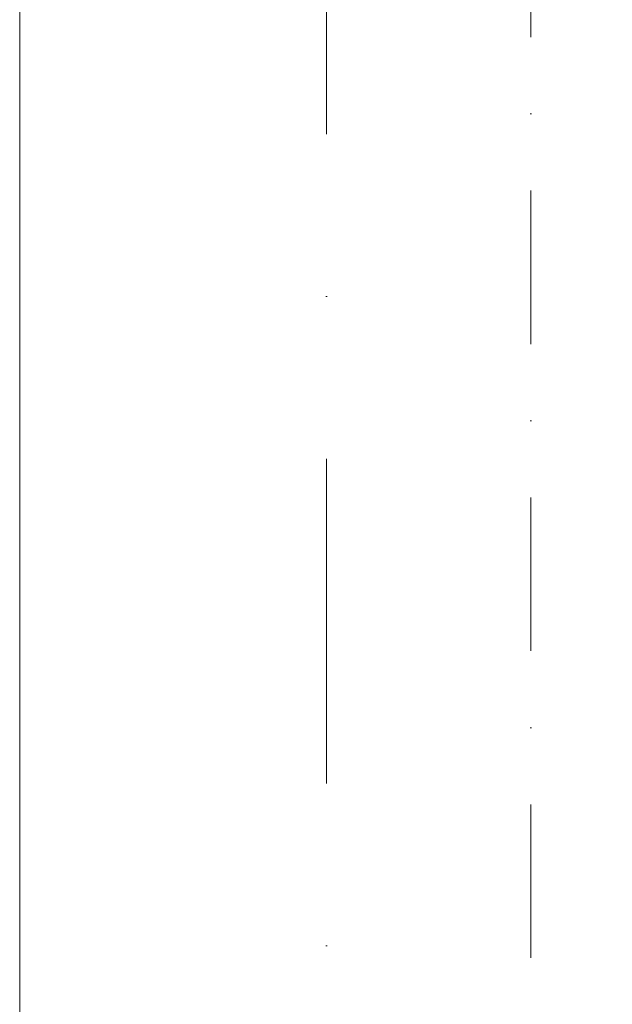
# Model space of a CAD drawing. Header units: millimetres. Extents: x 213386 to 459888, y 74252 to 208052.
# Tile 67 of 256: x 373477 to 374056, y 149888 to 150851. Entities that reach past the tile are written whole.
import ezdxf

# ---------------------------------------------------------------- set-up
doc = ezdxf.new("R2010")
doc.units = ezdxf.units.MM
for name, pattern in [('CK_Čerchovaná 50', [6, 3, -1.5, 0, -1.5]), ('ČERCHOVANÁ', [25.4, 12.7, -6.35, 0, -6.35]), ('ČÁRKOVANÁ01-01', [2, 1, -1])]:
    doc.linetypes.add(name, pattern=pattern)
for name, color, linetype, lineweight in [('FASÁDA DETAILNÍ', 255, 'Continuous', 0), ('NOVÁ TENKÁ', 255, 'Continuous', 0), ('OSY', 255, 'Continuous', 0), ('TENKA', 255, 'Continuous', 0)]:
    doc.layers.add(name, color=color, linetype=linetype, lineweight=lineweight)

msp = doc.modelspace()

# ---------------------------------------------------------------- linework, layer by layer
at = {"layer": 'FASÁDA DETAILNÍ', "ltscale": 5}
msp.add_lwpolyline([(373969.138, 145732.154), (373969.138, 145932.154), (373476.638, 145932.154), (373476.638, 168732.154), (373969.14, 168732.154), (373969.14, 168932.154)], dxfattribs=at)
at = {"layer": 'NOVÁ TENKÁ', "linetype": 'ČÁRKOVANÁ01-01', "ltscale": 250}
msp.add_lwpolyline([(399176.638, 148032.154), (398676.638, 148032.154), (398676.638, 147432.154), (392826.638, 147432.154), (392826.638, 148032.154), (392426.638, 148032.154), (392426.638, 147432.154), (386526.638, 147432.154), (386526.638, 148032.154), (386126.638, 148032.154), (386126.638, 147432.154), (380226.638, 147432.154), (380226.638, 148032.154), (379826.638, 148032.154), (379826.638, 147432.154), (373976.638, 147432.154), (373976.638, 148032.154), (373576.638, 148032.154), (373576.638, 147432.154), (373476.638, 147432.154), (373476.638, 152232.154)], dxfattribs=at)
at = {"layer": 'OSY', "linetype": 'ČERCHOVANÁ', "ltscale": 25}
msp.add_line((373776.638, 170109.563), (373776.638, 145530.044), dxfattribs=at)
at = {"layer": 'TENKA', "linetype": 'CK_Čerchovaná 50', "ltscale": 50}
msp.add_line((373976.638, 145732.154), (373976.638, 168482.154), dxfattribs=at)

doc.saveas('drawing.dxf')
